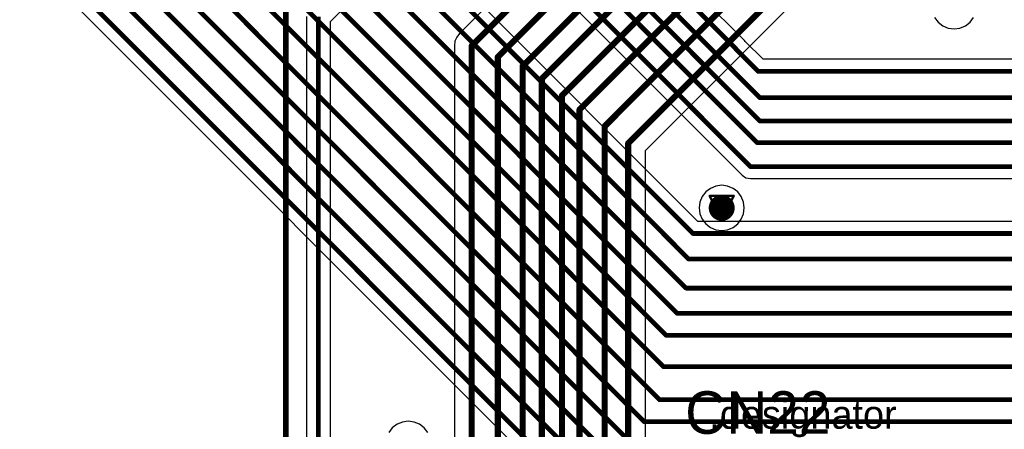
# Model space of a CAD drawing. Header units: millimetres. Extents: x 138 to 555, y 26 to 334.
# Tile 92 of 202: x 328.48 to 349.34, y 119.87 to 128.54. Entities that reach past the tile are written whole.
import ezdxf

# ---------------------------------------------------------------- set-up
doc = ezdxf.new("R2010")
doc.units = ezdxf.units.MM
for name, color, linetype in [('BottomLayer', 5, 'Continuous'), ('DrillDrawing', 1, 'Continuous'), ('Mechanical27', 56, 'Continuous'), ('MidLayer1', 16, 'Continuous'), ('MidLayer2', 76, 'Continuous'), ('MidLayer3', 90, 'Continuous'), ('MidLayer4', 156, 'Continuous'), ('MultiLayer', 9, 'Continuous'), ('TopLayer', 1, 'Continuous'), ('TopOverlay', 2, 'Continuous'), ('ViaHoleLayer', 16, 'Continuous')]:
    doc.layers.add(name, color=color, linetype=linetype)

# ---------------------------------------------------------------- blocks, each defined once
blk = doc.blocks.new('CON_SAMTEC_QSH_030_01_F_D_A_LCD_MB1230_505')
at = {"layer": 'Mechanical27', "const_width": 0.01}
blk.add_lwpolyline([(-54.25, 72.6), (-54.25, -7.4)], dxfattribs=at)
at = {"layer": 'TopOverlay', "const_width": 0.12}
blk.add_lwpolyline([(-54.3, 72.6), (-54.3, -7.4)], dxfattribs=at)

msp = doc.modelspace()

# ---------------------------------------------------------------- linework, layer by layer
at = {"layer": 'BottomLayer'}
for p, q in [((341.745, 125.772), (354.085, 138.112)), ((345.2, 135.644), (337.802, 128.246)), ((335.068, 128.498), (339.869, 133.299)), ((334.558, 128.603), (334.558, 80.456)), ((335.068, 80.466), (335.068, 128.498)), ((337.706, 128.081), (337.694, 127.985)), ((337.743, 128.17), (337.706, 128.081)), ((337.802, 128.246), (337.743, 128.17)), ((337.694, 127.985), (337.694, 108.041)), ((341.745, 115.096), (341.745, 125.772))]:
    msp.add_line(p, q, dxfattribs=at)
for points, const_width in [([(338.614, 127.751), (350.692, 139.829)], 0.13), ([(339.139, 127.555), (351.204, 139.621)], 0.13), ([(339.547, 127.29), (351.695, 139.439)], 0.13), ([(339.974, 126.934), (352.208, 139.167)], 0.13), ([(340.346, 126.635), (352.763, 139.053)], 0.13), ([(340.877, 126.281), (353.283, 138.688)], 0.13), ([(341.376, 125.924), (353.825, 138.373)], 0.13), ([(338.062, 127.985), (345.568, 135.491)], 0.13), ([(334.813, 80.027), (334.813, 128.603)], 0.1), ([(338.062, 108.041), (338.062, 127.985)], 0.13), ([(338.614, 115.08), (338.614, 127.751)], 0.13), ([(339.139, 114.331), (339.139, 127.555)], 0.13), ([(339.547, 112.187), (339.547, 127.29)], 0.13), ([(339.974, 111.472), (339.974, 126.934)], 0.13), ([(340.346, 91.959), (340.346, 126.635)], 0.13), ([(340.877, 93.596), (340.877, 126.281)], 0.13), ([(341.376, 95.844), (341.376, 125.924)], 0.13)]:
    msp.add_lwpolyline(points, dxfattribs=dict(at, const_width=const_width))
for points, const_width in [([(338.029, 127.985, 1), (338.094, 127.985, 1)], 0.065), ([(338.029, 127.985, 1), (338.094, 127.985, 1)], 0.065), ([(338.582, 127.751, 1), (338.647, 127.751, 1)], 0.065), ([(338.582, 127.751, 1), (338.647, 127.751, 1)], 0.065), ([(339.106, 127.555, 1), (339.171, 127.555, 1)], 0.065), ([(339.106, 127.555, 1), (339.171, 127.555, 1)], 0.065), ([(339.514, 127.29, 1), (339.579, 127.29, 1)], 0.065), ([(339.514, 127.29, 1), (339.579, 127.29, 1)], 0.065), ([(339.942, 126.934, 1), (340.007, 126.934, 1)], 0.065), ([(339.942, 126.934, 1), (340.007, 126.934, 1)], 0.065), ([(340.313, 126.635, 1), (340.378, 126.635, 1)], 0.065), ([(340.313, 126.635, 1), (340.378, 126.635, 1)], 0.065), ([(340.844, 126.281, 1), (340.909, 126.281, 1)], 0.065), ([(340.844, 126.281, 1), (340.909, 126.281, 1)], 0.065), ([(341.344, 125.924, 1), (341.409, 125.924, 1)], 0.065), ([(341.344, 125.924, 1), (341.409, 125.924, 1)], 0.065), ([(343.22, 124.555, 1), (343.495, 124.555, 1)], 0.275)]:
    msp.add_lwpolyline(points, format="xyb", close=True, dxfattribs=dict(at, const_width=const_width))
at = {"layer": 'DrillDrawing', "const_width": 0.0508}
for points in [[(343.103, 124.809), (343.611, 124.809)], [(343.103, 124.809), (343.357, 124.301)], [(343.357, 124.301), (343.611, 124.809)], [(343.205, 124.707), (343.51, 124.707)], [(343.205, 124.707), (343.357, 124.402)], [(343.357, 124.402), (343.51, 124.707)]]:
    msp.add_lwpolyline(points, dxfattribs=at)
at = {"layer": 'DrillDrawing', "const_width": 0.0254}
for points in [[(343.091, 124.809, 1), (343.116, 124.809, 1)], [(343.091, 124.809, 1), (343.116, 124.809, 1)], [(343.599, 124.809, 1), (343.624, 124.809, 1)], [(343.599, 124.809, 1), (343.624, 124.809, 1)], [(343.192, 124.707, 1), (343.218, 124.707, 1)], [(343.192, 124.707, 1), (343.218, 124.707, 1)], [(343.497, 124.707, 1), (343.522, 124.707, 1)], [(343.497, 124.707, 1), (343.522, 124.707, 1)], [(343.345, 124.402, 1), (343.37, 124.402, 1)], [(343.345, 124.402, 1), (343.37, 124.402, 1)], [(343.345, 124.301, 1), (343.37, 124.301, 1)], [(343.345, 124.301, 1), (343.37, 124.301, 1)]]:
    msp.add_lwpolyline(points, format="xyb", close=True, dxfattribs=at)
at = {"layer": 'MidLayer1'}
for p, q in [((347.865, 128.583), (347.942, 128.484)), ((348.619, 128.484), (348.695, 128.583)), ((347.942, 128.484), (348.041, 128.407)), ((348.041, 128.407), (348.156, 128.36)), ((348.156, 128.36), (348.28, 128.343)), ((348.28, 128.343), (348.404, 128.36)), ((348.404, 128.36), (348.52, 128.407)), ((348.52, 128.407), (348.619, 128.484)), ((343.118, 124.969), (343.018, 124.893)), ((343.233, 125.017), (343.118, 124.969)), ((343.357, 125.034), (343.233, 125.017)), ((343.481, 125.017), (343.357, 125.034)), ((343.597, 124.969), (343.481, 125.017)), ((343.696, 124.893), (343.597, 124.969)), ((342.942, 124.794), (342.894, 124.679)), ((343.018, 124.893), (342.942, 124.794)), ((343.772, 124.794), (343.696, 124.893)), ((343.82, 124.679), (343.772, 124.794)), ((342.894, 124.679), (342.878, 124.555)), ((342.878, 124.555), (342.894, 124.431)), ((343.836, 124.555), (343.82, 124.679)), ((343.82, 124.431), (343.836, 124.555)), ((342.894, 124.431), (342.942, 124.315)), ((343.772, 124.315), (343.82, 124.431)), ((342.942, 124.315), (343.018, 124.216)), ((343.018, 124.216), (343.118, 124.14)), ((343.118, 124.14), (343.233, 124.092)), ((343.481, 124.092), (343.597, 124.14)), ((343.597, 124.14), (343.696, 124.216)), ((343.696, 124.216), (343.772, 124.315)), ((343.233, 124.092), (343.357, 124.075)), ((343.357, 124.075), (343.481, 124.092)), ((336.479, 119.976), (336.379, 119.9)), ((336.594, 120.024), (336.479, 119.976)), ((336.718, 120.04), (336.594, 120.024)), ((336.842, 120.024), (336.718, 120.04)), ((336.958, 119.976), (336.842, 120.024)), ((337.057, 119.9), (336.958, 119.976)), ((336.379, 119.9), (336.303, 119.8)), ((337.133, 119.8), (337.057, 119.9))]:
    msp.add_line(p, q, dxfattribs=at)
at = {"layer": 'MidLayer1', "const_width": 0.275}
msp.add_lwpolyline([(343.22, 124.555, 1), (343.495, 124.555, 1)], format="xyb", close=True, dxfattribs=at)
at = {"layer": 'MidLayer2', "const_width": 0.275}
msp.add_lwpolyline([(343.22, 124.555, 1), (343.495, 124.555, 1)], format="xyb", close=True, dxfattribs=at)
at = {"layer": 'MidLayer3', "const_width": 0.275}
msp.add_lwpolyline([(343.22, 124.555, 1), (343.495, 124.555, 1)], format="xyb", close=True, dxfattribs=at)
at = {"layer": 'MidLayer4'}
for p, q in [((347.865, 128.583), (347.942, 128.484)), ((348.619, 128.484), (348.695, 128.583)), ((347.942, 128.484), (348.041, 128.407)), ((348.041, 128.407), (348.156, 128.36)), ((348.156, 128.36), (348.28, 128.343)), ((348.28, 128.343), (348.404, 128.36)), ((348.404, 128.36), (348.52, 128.407)), ((348.52, 128.407), (348.619, 128.484)), ((343.118, 124.969), (343.018, 124.893)), ((343.233, 125.017), (343.118, 124.969)), ((343.357, 125.034), (343.233, 125.017)), ((343.481, 125.017), (343.357, 125.034)), ((343.597, 124.969), (343.481, 125.017)), ((343.696, 124.893), (343.597, 124.969)), ((342.942, 124.794), (342.894, 124.679)), ((343.018, 124.893), (342.942, 124.794)), ((343.772, 124.794), (343.696, 124.893)), ((343.82, 124.679), (343.772, 124.794)), ((342.894, 124.679), (342.878, 124.555)), ((342.878, 124.555), (342.894, 124.431)), ((343.836, 124.555), (343.82, 124.679)), ((343.82, 124.431), (343.836, 124.555)), ((342.894, 124.431), (342.942, 124.315)), ((343.772, 124.315), (343.82, 124.431)), ((342.942, 124.315), (343.018, 124.216)), ((343.018, 124.216), (343.118, 124.14)), ((343.118, 124.14), (343.233, 124.092)), ((343.481, 124.092), (343.597, 124.14)), ((343.597, 124.14), (343.696, 124.216)), ((343.696, 124.216), (343.772, 124.315)), ((343.233, 124.092), (343.357, 124.075)), ((343.357, 124.075), (343.481, 124.092)), ((336.479, 119.976), (336.379, 119.9)), ((336.594, 120.024), (336.479, 119.976)), ((336.718, 120.04), (336.594, 120.024)), ((336.842, 120.024), (336.718, 120.04)), ((336.958, 119.976), (336.842, 120.024)), ((337.057, 119.9), (336.958, 119.976)), ((336.379, 119.9), (336.303, 119.8)), ((337.133, 119.8), (337.057, 119.9))]:
    msp.add_line(p, q, dxfattribs=at)
at = {"layer": 'MidLayer4', "const_width": 0.275}
msp.add_lwpolyline([(343.22, 124.555, 1), (343.495, 124.555, 1)], format="xyb", close=True, dxfattribs=at)
at = {"layer": 'MultiLayer', "const_width": 0.275}
msp.add_lwpolyline([(343.22, 124.555, 1), (343.495, 124.555, 1)], format="xyb", close=True, dxfattribs=at)
at = {"layer": 'TopLayer'}
for p, q in [((311.174, 147.338), (340.663, 117.849)), ((343.841, 128.101), (329.242, 142.7)), ((327.049, 141.989), (343.788, 125.25)), ((342.854, 124.268), (326.106, 141.017)), ((343.857, 128.078), (343.841, 128.101)), ((344.234, 127.701), (343.857, 128.078)), ((351.918, 127.701), (344.234, 127.701)), ((343.788, 125.25), (343.871, 125.195)), ((343.871, 125.195), (343.968, 125.175)), ((343.968, 125.175), (351.376, 125.175)), ((360.018, 124.268), (342.854, 124.268))]:
    msp.add_line(p, q, dxfattribs=at)
at = {"layer": 'TopLayer', "const_width": 0.1}
for points in [[(313.501, 149.034), (342.041, 120.494)], [(313.062, 148.687), (341.716, 120.032)], [(312.683, 148.334), (341.702, 119.315)], [(312.278, 148.018), (341.409, 118.887)], [(311.821, 147.748), (341.088, 118.481)], [(311.354, 147.519), (340.843, 118.029)], [(317.683, 145.638), (342.126, 121.195)], [(318.465, 145.578), (342.185, 121.857)], [(328.12, 142.443), (344.168, 126.394)], [(328.553, 142.499), (343.797, 127.256)], [(328.987, 142.594), (343.661, 127.921)], [(327.709, 142.337), (344.108, 125.938)], [(327.229, 142.169), (343.968, 125.43)], [(325.365, 140.766), (342.657, 123.474)], [(325.851, 140.911), (342.749, 124.014)], [(324.92, 140.541), (342.603, 122.857)], [(324.425, 140.314), (342.415, 122.323)], [(343.657, 127.917), (344.128, 127.446)], [(344.128, 127.446), (352.364, 127.446)], [(343.799, 127.257), (344.167, 126.889)], [(344.167, 126.889), (365.145, 126.889)], [(344.168, 126.394), (364.334, 126.394)], [(344.108, 125.938), (359.871, 125.938)], [(343.968, 125.43), (351.814, 125.43)], [(342.749, 124.014), (360.435, 124.014)], [(342.657, 123.474), (351.12, 123.474)], [(342.603, 122.857), (356.095, 122.857)], [(342.415, 122.323), (354.774, 122.323)], [(342.185, 121.857), (354.944, 121.857)], [(342.126, 121.195), (361.63, 121.195)], [(342.041, 120.494), (361.037, 120.494)], [(341.716, 120.032), (363.38, 120.032)]]:
    msp.add_lwpolyline(points, dxfattribs=at)
at = {"layer": 'TopLayer'}
for points, const_width in [([(343.632, 127.917, 1), (343.682, 127.917, 1)], 0.05), ([(343.636, 127.921, 1), (343.686, 127.921, 1)], 0.05), ([(344.103, 127.446, 1), (344.153, 127.446, 1)], 0.05), ([(344.103, 127.446, 1), (344.153, 127.446, 1)], 0.05), ([(343.772, 127.256, 1), (343.822, 127.256, 1)], 0.05), ([(343.774, 127.257, 1), (343.824, 127.257, 1)], 0.05), ([(344.142, 126.889, 1), (344.192, 126.889, 1)], 0.05), ([(344.142, 126.889, 1), (344.192, 126.889, 1)], 0.05), ([(344.143, 126.394, 1), (344.193, 126.394, 1)], 0.05), ([(344.143, 126.394, 1), (344.193, 126.394, 1)], 0.05), ([(344.083, 125.938, 1), (344.133, 125.938, 1)], 0.05), ([(344.083, 125.938, 1), (344.133, 125.938, 1)], 0.05), ([(343.943, 125.43, 1), (343.993, 125.43, 1)], 0.05), ([(343.943, 125.43, 1), (343.993, 125.43, 1)], 0.05), ([(343.22, 124.555, 1), (343.495, 124.555, 1)], 0.275), ([(342.724, 124.014, 1), (342.774, 124.014, 1)], 0.05), ([(342.724, 124.014, 1), (342.774, 124.014, 1)], 0.05), ([(342.632, 123.474, 1), (342.682, 123.474, 1)], 0.05), ([(342.632, 123.474, 1), (342.682, 123.474, 1)], 0.05), ([(342.578, 122.857, 1), (342.628, 122.857, 1)], 0.05), ([(342.578, 122.857, 1), (342.628, 122.857, 1)], 0.05), ([(342.39, 122.323, 1), (342.44, 122.323, 1)], 0.05), ([(342.39, 122.323, 1), (342.44, 122.323, 1)], 0.05), ([(342.16, 121.857, 1), (342.21, 121.857, 1)], 0.05), ([(342.16, 121.857, 1), (342.21, 121.857, 1)], 0.05), ([(342.101, 121.195, 1), (342.151, 121.195, 1)], 0.05), ([(342.101, 121.195, 1), (342.151, 121.195, 1)], 0.05), ([(342.016, 120.494, 1), (342.066, 120.494, 1)], 0.05), ([(342.016, 120.494, 1), (342.066, 120.494, 1)], 0.05), ([(341.691, 120.032, 1), (341.741, 120.032, 1)], 0.05), ([(341.691, 120.032, 1), (341.741, 120.032, 1)], 0.05)]:
    msp.add_lwpolyline(points, format="xyb", close=True, dxfattribs=dict(at, const_width=const_width))
at = {"layer": 'ViaHoleLayer', "const_width": 0.15}
msp.add_lwpolyline([(343.282, 124.555, 1), (343.432, 124.555, 1)], format="xyb", close=True, dxfattribs=at)

# ---------------------------------------------------------------- block references
at = {"rotation": 180}
msp.add_blockref('CON_SAMTEC_QSH_030_01_F_D_A_LCD_MB1230_505', (279.82, 149.507), dxfattribs=at)

# ---------------------------------------------------------------- texts
at = {"layer": 'Mechanical27'}
msp.add_text('.designator', height=0.6, dxfattribs=at).set_placement((343.095, 119.882))
at = {"layer": 'TopOverlay'}
msp.add_text('CN22', height=0.9, dxfattribs=at).set_placement((342.584, 119.774))

doc.saveas('drawing.dxf')
